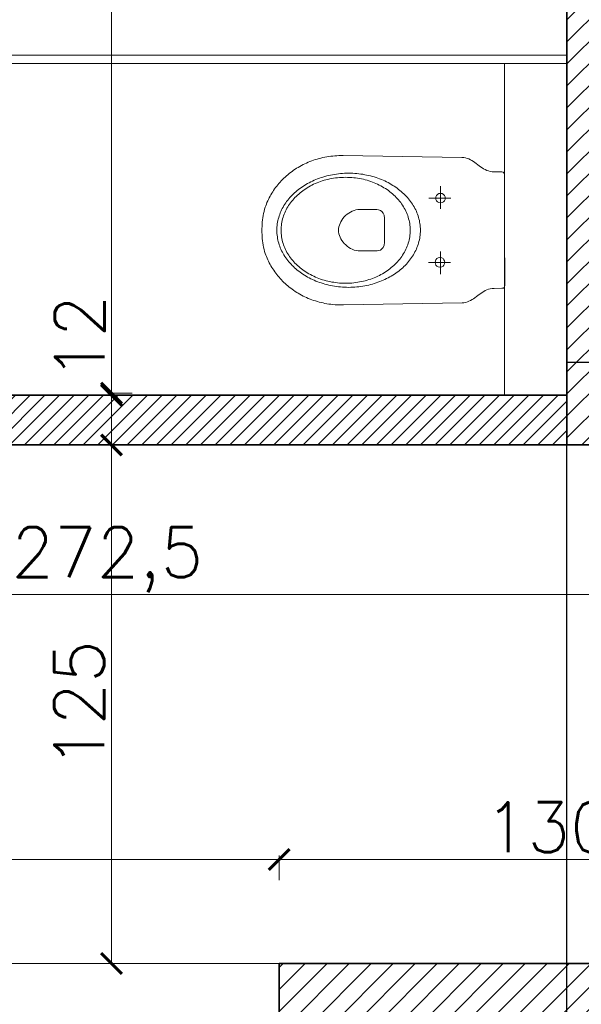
# Model space of a CAD drawing. Header units: millimetres. Extents: x -740 to 33545, y -26688 to 22494.
# Tile 126 of 256: x 10122 to 10258, y 9773 to 10010. Entities that reach past the tile are written whole.
import ezdxf
from ezdxf.lldxf.tags import DXFTag

# ---------------------------------------------------------------- set-up
doc = ezdxf.new("R2010")
doc.units = ezdxf.units.MM
doc.header["$MEASUREMENT"] = 0
doc.layers.get('Defpoints').update_dxf_attribs({"color": 252})
for name, color, linetype, lineweight in [('A_istniejące ściany', 252, 'Continuous', 35), ('A_wyposażenie', 252, 'Continuous', 9), ('A_ściany projektowane', 252, 'Continuous', 35), ('l.przerywana', 252, 'ICAD_ISO03W100', 5), ('l.widokowa', 252, 'Continuous', 15), ('l.wypełnien', 252, 'Continuous', 5), ('Nowe_820-G Rysunki Obrazki_Nr_pióra__1', 252, 'Continuous', 13), ('wymiarowanie', 252, 'Continuous', 9)]:
    doc.layers.add(name, color=color, linetype=linetype, lineweight=lineweight)
doc.styles.add('styl2', font='simplex.shx')
tags = doc.linetypes.add('ICAD_ISO03W100', pattern=[30, 12, -18]).pattern_tags.tags
tags[6:7] = [DXFTag(74, 4), DXFTag(75, 0), DXFTag(340, '0'), DXFTag(46, 1.0), DXFTag(50, 0.0), DXFTag(44, 0.0), DXFTag(45, 0.0)]
tags[4:5] = [DXFTag(74, 4), DXFTag(75, 0), DXFTag(340, '0'), DXFTag(46, 1.0), DXFTag(50, 0.0), DXFTag(44, 0.0), DXFTag(45, 0.0)]
doc.dimstyles.new('Skala 1-50', dxfattribs={"dimtxt": 12, "dimasz": 5, "dimexe": 1, "dimexo": 1, "dimgap": 1.5, "dimtad": 1, "dimdec": 1, "dimrnd": 0.5, "dimtxsty": 'styl2', "dimblk": 'ARCHTICK', "dimcen": 5, "dimadec": 0, "dimazin": 0, "dimtfac": 1, "dimtdec": 1, "dimtmove": 1, "dimatfit": 3, "dimldrblk": 'ARCHTICK', "dimfxl": 0, "dimlwd": -1, "dimlwe": -1, "dimarcsym": 0})

# ---------------------------------------------------------------- blocks, each defined once
blk = doc.blocks.new('_ArchTick')
at = {"color": 0, "linetype": 'ByBlock', "const_width": 0.15}
blk.add_lwpolyline([(-0.5, -0.5), (0.5, 0.5)], dxfattribs=at)
blk = doc.blocks.new('*D2219')
at = {"layer": 'Defpoints', "color": 0}
for p in [(10152.1, 10252.34), (10144.39, 9920.26), (10165.23, 9920.26)]:
    blk.add_point(p, dxfattribs=at)
at = {"layer": 'wymiarowanie', "color": 0}
for p, q in [((10149.39, 10252.34), (10143.39, 10252.34)), ((10144.39, 10252.34), (10144.39, 10042.8)), ((10144.39, 9920.26), (10144.39, 10013.25)), ((10149.39, 9920.26), (10143.39, 9920.26))]:
    blk.add_line(p, q, dxfattribs=at)
at = {"layer": 'wymiarowanie', "color": 0, "xscale": 5, "yscale": 5, "zscale": 5}
for p, rotation in [((10144.39, 10252.34), 90), ((10144.39, 9920.26), 270)]:
    blk.add_blockref('_ArchTick', p, dxfattribs=dict(at, rotation=rotation))
at = {"layer": 'wymiarowanie', "color": 0, "insert": (10136.59, 10028.03), "char_height": 12, "attachment_point": 5, "rotation": 90, "style": 'styl2'}
blk.add_mtext('332', dxfattribs=at)
blk = doc.blocks.new('*D2220')
at = {"layer": 'Defpoints', "color": 0}
for p in [(10165.23, 9919.76), (10144.39, 9907.76), (10155.37, 9907.76)]:
    blk.add_point(p, dxfattribs=at)
at = {"layer": 'wymiarowanie', "color": 0}
for p, q in [((10149.39, 9919.76), (10143.39, 9919.76)), ((10144.39, 9919.76), (10144.39, 9907.76)), ((10149.39, 9907.76), (10143.39, 9907.76))]:
    blk.add_line(p, q, dxfattribs=at)
at = {"layer": 'wymiarowanie', "color": 0, "xscale": 5, "yscale": 5, "zscale": 5}
for p, rotation in [((10144.39, 9919.76), 90), ((10144.39, 9907.76), 270)]:
    blk.add_blockref('_ArchTick', p, dxfattribs=dict(at, rotation=rotation))
at = {"layer": 'wymiarowanie', "color": 0, "insert": (10136.74, 9933.67), "char_height": 12, "attachment_point": 5, "rotation": 90, "style": 'styl2'}
blk.add_mtext('12', dxfattribs=at)
blk = doc.blocks.new('*D2221')
at = {"layer": 'Defpoints', "color": 0}
for p in [(10155.37, 9907.76), (10144.39, 9782.76), (10155.37, 9782.76)]:
    blk.add_point(p, dxfattribs=at)
at = {"layer": 'wymiarowanie', "color": 0}
for p, q in [((10149.39, 9907.76), (10143.39, 9907.76)), ((10144.39, 9907.76), (10144.39, 9782.76)), ((10149.39, 9782.76), (10143.39, 9782.76))]:
    blk.add_line(p, q, dxfattribs=at)
at = {"layer": 'wymiarowanie', "color": 0, "xscale": 5, "yscale": 5, "zscale": 5}
for p, rotation in [((10144.39, 9907.76), 90), ((10144.39, 9782.76), 270)]:
    blk.add_blockref('_ArchTick', p, dxfattribs=dict(at, rotation=rotation))
at = {"layer": 'wymiarowanie', "color": 0, "insert": (10136.59, 9845.26), "char_height": 12, "attachment_point": 5, "rotation": 90, "style": 'styl2'}
blk.add_mtext('125', dxfattribs=at)
blk = doc.blocks.new('*D2478')
at = {"layer": 'Defpoints', "color": 0}
for p in [(10007.19, 9907.76), (10279.59, 9907.76), (10279.59, 9871.75)]:
    blk.add_point(p, dxfattribs=at)
at = {"layer": 'wymiarowanie', "color": 0}
for p, q in [((10007.19, 9876.75), (10007.19, 9870.75)), ((10279.59, 9876.75), (10279.59, 9870.75)), ((10007.19, 9871.75), (10279.59, 9871.75))]:
    blk.add_line(p, q, dxfattribs=at)
at = {"layer": 'wymiarowanie', "color": 0, "xscale": 5, "yscale": 5, "zscale": 5, "rotation": 180}
blk.add_blockref('_ArchTick', (10007.19, 9871.75), dxfattribs=at)
at = {"layer": 'wymiarowanie', "color": 0, "xscale": 5, "yscale": 5, "zscale": 5}
blk.add_blockref('_ArchTick', (10279.59, 9871.75), dxfattribs=at)
at = {"layer": 'wymiarowanie', "color": 0, "insert": (10143.39, 9880.09), "char_height": 12, "attachment_point": 5, "style": 'styl2'}
blk.add_mtext('272,5', dxfattribs=at)
blk = doc.blocks.new('*D2655')
at = {"layer": 'Defpoints', "color": 0}
for p in [(10184.83, 9807.81), (10034.83, 9782.76), (10184.83, 9782.76)]:
    blk.add_point(p, dxfattribs=at)
at = {"layer": 'wymiarowanie', "color": 0}
for p, q in [((10034.83, 9802.81), (10034.83, 9808.81)), ((10184.83, 9802.81), (10184.83, 9808.81)), ((10034.83, 9807.81), (10184.83, 9807.81))]:
    blk.add_line(p, q, dxfattribs=at)
at = {"layer": 'wymiarowanie', "color": 0, "xscale": 5, "yscale": 5, "zscale": 5, "rotation": 180}
blk.add_blockref('_ArchTick', (10034.83, 9807.81), dxfattribs=at)
at = {"layer": 'wymiarowanie', "color": 0, "xscale": 5, "yscale": 5, "zscale": 5}
blk.add_blockref('_ArchTick', (10184.83, 9807.81), dxfattribs=at)
at = {"layer": 'wymiarowanie', "color": 0, "insert": (10084.72, 9816.69), "char_height": 12, "attachment_point": 5, "style": 'styl2'}
blk.add_mtext('150', dxfattribs=at)
blk = doc.blocks.new('*D2656')
at = {"layer": 'Defpoints', "color": 0}
for p in [(10314.77, 9807.81), (10184.83, 9782.76), (10314.77, 9782.76)]:
    blk.add_point(p, dxfattribs=at)
at = {"layer": 'wymiarowanie', "color": 0}
for p, q in [((10184.83, 9802.81), (10184.83, 9808.81)), ((10314.77, 9802.81), (10314.77, 9808.81)), ((10184.83, 9807.81), (10314.77, 9807.81))]:
    blk.add_line(p, q, dxfattribs=at)
at = {"layer": 'wymiarowanie', "color": 0, "xscale": 5, "yscale": 5, "zscale": 5, "rotation": 180}
blk.add_blockref('_ArchTick', (10184.83, 9807.81), dxfattribs=at)
at = {"layer": 'wymiarowanie', "color": 0, "xscale": 5, "yscale": 5, "zscale": 5}
blk.add_blockref('_ArchTick', (10314.77, 9807.81), dxfattribs=at)
at = {"layer": 'wymiarowanie', "color": 0, "insert": (10249.8, 9815.61), "char_height": 12, "attachment_point": 5, "style": 'styl2'}
blk.add_mtext('130', dxfattribs=at)

msp = doc.modelspace()

# ---------------------------------------------------------------- hatches: boundary and pattern name
at = {"layer": 'l.wypełnien'}
h = msp.add_hatch(dxfattribs=at)
h.set_pattern_fill('ANSI31', color=256, scale=30, style=0)
h.paths.add_polyline_path([(10179.68, 10402.52), (10279.59, 10402.52), (10279.59, 10396.52), (10273.59, 10396.52), (10273.59, 10123.69), (10279.59, 10126.48), (10279.59, 10017.29), (10316.23, 10017.29), (10316.23, 9992.74), (10279.59, 9992.74), (10279.59, 9927.76), (10254.19, 9927.76), (10254.19, 10359.34), (10179.68, 10359.34)])
h.paths.add_polyline_path([(10260.11, 10246.37), (10272.71, 10246.37), (10272.71, 10279.87), (10260.11, 10279.87)], flags=24)
h.paths.add_polyline_path([(10504.8, 10309.84), (10504.8, 10297.84), (10504.8, 10254.75), (10504.8, 10017.29), (10504.8, 9992.74), (10504.8, 9927.76), (10529.35, 9927.76), (10529.35, 10281.34), (10542.35, 10281.34), (10542.35, 10359.34), (10636.35, 10359.34), (10635.51, 10402.52), (10504.8, 10402.52), (10504.8, 10396.52)])
h.paths.add_polyline_path([(10504.8, 10396.52), (10510.8, 10396.52), (10510.8, 10309.84), (10504.8, 10309.84)], flags=16)
h.paths.add_polyline_path([(10504.8, 10392.52), (10504.8, 10309.84), (10510.8, 10309.84), (10510.8, 10396.52), (10504.8, 10396.52)], flags=0)
h.paths.add_polyline_path([(10515.95, 10326.34), (10515.95, 10347.34), (10530.35, 10347.34), (10530.35, 10326.34)], flags=16)
h.paths.add_polyline_path([(10515.95, 10347.34), (10515.95, 10326.34), (10530.35, 10326.34), (10530.35, 10347.34)], flags=0)
h.paths.add_polyline_path([(10515.95, 10297.84), (10515.95, 10293.34), (10530.35, 10293.34), (10530.35, 10314.34), (10515.95, 10314.34), (10515.95, 10309.84)], flags=16)
h.paths.add_polyline_path([(10515.95, 10297.84), (10515.95, 10309.84), (10515.95, 10314.34), (10530.35, 10314.34), (10530.35, 10293.34), (10515.95, 10293.34)], flags=0)
h.paths.add_polyline_path([(10504.8, 10254.75), (10504.8, 10297.84), (10510.8, 10297.84), (10510.8, 10254.75)], flags=16)
h.paths.add_polyline_path([(10510.8, 10254.75), (10510.8, 10297.84), (10504.8, 10297.84), (10504.8, 10259.75), (10504.8, 10254.75)], flags=0)
h.paths.add_polyline_path([(10504.8, 10297.84), (10510.8, 10297.84), (10510.8, 10309.84), (10504.8, 10309.84)], flags=16)
h.paths.add_polyline_path([(10504.8, 10309.84), (10510.8, 10309.84), (10510.8, 10297.84), (10504.8, 10297.84)], flags=0)
h.paths.add_polyline_path([(10510.8, 10309.84), (10515.95, 10309.84), (10515.95, 10297.84), (10510.8, 10297.84)], flags=16)
h.paths.add_polyline_path([(10510.84, 10326.02), (10523.45, 10326.02), (10523.45, 10359.52), (10510.84, 10359.52)], flags=8)
h.paths.add_polyline_path([(10510.84, 10326.02), (10523.45, 10326.02), (10523.45, 10359.52), (10510.84, 10359.52)], flags=8)
h.paths.add_polyline_path([(9506.72, 10359.34), (9506.72, 10402.52), (9858.19, 10402.52), (9858.19, 10359.34)])
h.paths.add_polyline_path([(10000.19, 10359.34), (10089.09, 10359.34), (10089.09, 10402.52), (10000.19, 10402.52)])
h.paths.add_polyline_path([(10273.59, 10123.69), (10273.59, 10396.52), (10279.59, 10396.52), (10279.59, 10359.34), (10279.59, 10126.48)])
h.paths.add_polyline_path([(10372.72, 9992.74), (10372.72, 10017.29), (10316.23, 10017.29), (10316.23, 9992.74)])
h.paths.add_polyline_path([(9858.19, 10359.34), (9858.19, 10402.52), (9878.19, 10402.52), (9878.19, 10359.34)])
h.paths.add_polyline_path([(10000.19, 10359.34), (10000.19, 10402.52), (9980.19, 10402.52), (9980.19, 10359.34)])
h.paths.add_polyline_path([(10279.59, 9907.76), (10279.59, 9927.76), (10254.19, 9927.76), (10254.19, 9907.76)])
h.paths.add_polyline_path([(10529.35, 9907.76), (10529.35, 9927.76), (10504.8, 9927.76), (10504.8, 9907.76)])
h.paths.add_polyline_path([(10494.8, 10017.29), (10494.8, 9992.74), (10504.8, 9992.74), (10504.8, 10017.29)])
h = msp.add_hatch(dxfattribs=at)
h.set_pattern_fill('ANSI31', color=256, scale=20, style=0)
h.paths.add_polyline_path([(9995.19, 10040.34), (9995.19, 9907.76), (10254.19, 9907.76), (10254.19, 9919.76), (10134.19, 9919.76), (10054.19, 9919.76), (10007.19, 9919.76), (10007.19, 10040.34), (10007.19, 10140.34), (9995.19, 10140.34)])
h.paths.add_polyline_path([(9995.19, 10242.34), (10007.19, 10242.34), (10007.19, 10252.34), (10057.19, 10252.34), (10057.19, 10264.34), (10007.19, 10264.34), (10007.19, 10359.34), (9995.19, 10359.34)])
h = msp.add_hatch(dxfattribs=at)
h.set_pattern_fill('ANSI31', color=256, scale=30, style=0)
h.paths.add_polyline_path([(8887.19, 10131.59), (8887.19, 9739.58), (8988.77, 9739.58), (8988.77, 9782.76), (8932.19, 9782.76), (8932.19, 10131.59), (8913.43, 10131.59), (8902.43, 10131.59)])
h.paths.add_polyline_path([(10184.83, 9782.76), (10254.19, 9782.76), (10254.19, 9762.76), (10279.59, 9762.76), (10279.59, 9782.76), (10294.77, 9782.76), (10294.77, 9739.58), (10184.83, 9739.58)])
h.paths.add_polyline_path([(9635.2, 9739.58), (9635.2, 9782.76), (9538.82, 9782.76), (9538.82, 9739.58)])
h.paths.add_polyline_path([(9189.01, 9739.58), (9189.01, 9782.76), (9138.77, 9782.76), (9138.77, 9739.58)])
h.paths.add_polyline_path([(9835.02, 9739.58), (9835.02, 9782.76), (9785.2, 9782.76), (9785.2, 9739.58)])
h.paths.add_polyline_path([(10034.83, 9739.58), (10034.83, 9782.76), (9985.02, 9782.76), (9985.02, 9739.58)])
h.paths.add_polyline_path([(9388.82, 9739.58), (9388.82, 9782.76), (9339.01, 9782.76), (9339.01, 9739.58)])
h.paths.add_polyline_path([(10301.6, 9739.58), (10314.77, 9739.58), (10314.77, 9782.76), (10294.77, 9782.76), (10294.77, 9739.58)])
h.paths.add_polyline_path([(10254.19, 9762.76), (10279.59, 9762.76), (10279.59, 9782.76), (10254.19, 9782.76)])

# ---------------------------------------------------------------- linework, layer by layer
at = {"layer": 'A_istniejące ściany'}
for points in [[(10254.19, 10359.34), (10254.19, 9907.76)], [(10279.59, 9782.76), (10184.83, 9782.76)], [(10184.83, 9782.76), (10184.83, 9739.58)]]:
    msp.add_lwpolyline(points, dxfattribs=at)
at = {"layer": 'A_wyposażenie', "linetype": 'Continuous', "lineweight": 15}
msp.add_lwpolyline([(10239.19, 9999.76), (10239.19, 9919.76)], dxfattribs=at)
at = {"layer": 'A_wyposażenie'}
for points in [[(10180.67, 9959.51), (10180.67, 9959.98), (10180.69, 9960.47), (10180.71, 9960.98), (10180.75, 9961.5), (10180.8, 9962.02), (10180.87, 9962.55), (10180.95, 9963.07), (10181.05, 9963.59), (10181.17, 9964.09), (10181.3, 9964.59), (10181.45, 9965.07), (10181.59, 9965.45), (10181.73, 9965.84), (10181.89, 9966.22), (10182.06, 9966.6), (10182.24, 9966.98), (10182.42, 9967.35), (10182.62, 9967.71), (10182.82, 9968.08), (10183.03, 9968.44), (10183.26, 9968.79), (10183.49, 9969.14), (10183.73, 9969.49), (10183.97, 9969.83), (10184.23, 9970.16), (10184.5, 9970.49), (10184.77, 9970.82), (10185.05, 9971.14), (10185.34, 9971.45), (10185.64, 9971.76), (10185.94, 9972.06), (10186.26, 9972.35), (10186.58, 9972.64), (10186.91, 9972.92), (10187.24, 9973.2), (10187.58, 9973.47), (10187.93, 9973.73), (10188.29, 9973.98), (10188.66, 9974.23), (10189.03, 9974.47), (10189.41, 9974.7), (10189.79, 9974.93), (10190.18, 9975.14), (10190.58, 9975.35), (10190.99, 9975.55), (10191.4, 9975.74), (10191.81, 9975.92), (10192.24, 9976.1), (10192.67, 9976.26), (10193.1, 9976.42), (10193.54, 9976.56), (10193.99, 9976.7), (10194.44, 9976.82), (10194.9, 9976.94), (10195.36, 9977.05), (10195.83, 9977.15), (10196.31, 9977.23), (10196.78, 9977.31), (10197.27, 9977.37), (10197.76, 9977.43), (10198.25, 9977.47), (10198.75, 9977.5), (10199.25, 9977.52), (10199.76, 9977.53), (10200.27, 9977.53), (10200.27, 9977.53), (10228.9, 9977.1), (10229.34, 9977.07), (10229.76, 9976.99), (10230.16, 9976.87), (10230.55, 9976.72), (10230.93, 9976.53), (10231.29, 9976.32), (10231.65, 9976.09), (10232, 9975.85), (10232.35, 9975.6), (10232.69, 9975.34), (10233.04, 9975.08), (10233.39, 9974.82), (10233.75, 9974.58), (10234.11, 9974.35), (10234.49, 9974.15), (10234.88, 9973.97), (10235.28, 9973.82), (10235.71, 9973.71), (10236.15, 9973.63), (10236.62, 9973.61), (10238.5, 9973.6), (10238.87, 9973.54), (10239.1, 9973.3), (10239.17, 9972.79), (10239.19, 9959.57), (10239.2, 9946.34), (10239.13, 9945.84), (10238.9, 9945.6), (10238.52, 9945.53), (10236.65, 9945.52), (10236.18, 9945.5), (10235.74, 9945.43), (10235.31, 9945.31), (10234.91, 9945.16), (10234.52, 9944.98), (10234.14, 9944.77), (10233.78, 9944.54), (10233.42, 9944.3), (10233.07, 9944.05), (10232.72, 9943.79), (10232.38, 9943.53), (10232.03, 9943.27), (10231.68, 9943.03), (10231.33, 9942.8), (10230.96, 9942.59), (10230.59, 9942.4), (10230.2, 9942.25), (10229.8, 9942.13), (10229.38, 9942.05), (10228.93, 9942.02), (10200.31, 9941.52), (10199.8, 9941.52), (10199.29, 9941.53), (10198.79, 9941.55), (10198.29, 9941.58), (10197.79, 9941.62), (10197.31, 9941.68), (10196.82, 9941.74), (10196.34, 9941.81), (10195.87, 9941.9), (10195.4, 9942), (10194.94, 9942.1), (10194.48, 9942.22), (10194.03, 9942.34), (10193.58, 9942.48), (10193.14, 9942.62), (10192.7, 9942.78), (10192.27, 9942.94), (10191.85, 9943.11), (10191.43, 9943.3), (10191.02, 9943.49), (10190.62, 9943.68), (10190.22, 9943.89), (10189.83, 9944.11), (10189.44, 9944.33), (10189.06, 9944.56), (10188.69, 9944.8), (10188.32, 9945.05), (10187.97, 9945.3), (10187.61, 9945.56), (10187.27, 9945.83), (10186.93, 9946.1), (10186.61, 9946.38), (10186.28, 9946.67), (10185.97, 9946.97), (10185.66, 9947.27), (10185.37, 9947.57), (10185.08, 9947.89), (10184.79, 9948.21), (10184.52, 9948.53), (10184.25, 9948.86), (10184, 9949.19), (10183.75, 9949.53), (10183.51, 9949.88), (10183.28, 9950.23), (10183.05, 9950.58), (10182.84, 9950.94), (10182.63, 9951.3), (10182.44, 9951.67), (10182.25, 9952.04), (10182.07, 9952.41), (10181.91, 9952.79), (10181.75, 9953.17), (10181.6, 9953.56), (10181.46, 9953.95), (10181.46, 9953.95), (10181.31, 9954.43), (10181.18, 9954.92), (10181.06, 9955.43), (10180.96, 9955.94), (10180.88, 9956.47), (10180.81, 9956.99), (10180.76, 9957.51), (10180.72, 9958.03), (10180.69, 9958.54), (10180.67, 9959.03), (10180.67, 9959.51)], [(10218.88, 9959.55), (10218.87, 9959.94), (10218.85, 9960.34), (10218.82, 9960.73), (10218.77, 9961.12), (10218.7, 9961.5), (10218.63, 9961.89), (10218.54, 9962.27), (10218.44, 9962.64), (10218.32, 9963.01), (10218.19, 9963.38), (10218.05, 9963.74), (10217.9, 9964.1), (10217.74, 9964.45), (10217.56, 9964.8), (10217.37, 9965.15), (10217.17, 9965.49), (10216.96, 9965.82), (10216.74, 9966.15), (10216.51, 9966.48), (10216.26, 9966.8), (10216.01, 9967.11), (10215.75, 9967.42), (10215.47, 9967.72), (10215.19, 9968.01), (10214.89, 9968.3), (10214.59, 9968.58), (10214.28, 9968.86), (10213.96, 9969.13), (10213.63, 9969.39), (10213.29, 9969.64), (10212.94, 9969.89), (10212.59, 9970.13), (10212.22, 9970.36), (10211.85, 9970.59), (10211.47, 9970.81), (10211.08, 9971.02), (10210.69, 9971.22), (10210.29, 9971.41), (10209.88, 9971.59), (10209.46, 9971.77), (10209.04, 9971.94), (10208.61, 9972.09), (10208.18, 9972.24), (10207.74, 9972.38), (10207.29, 9972.51), (10206.84, 9972.63), (10206.38, 9972.74), (10205.92, 9972.84), (10205.46, 9972.93), (10204.98, 9973.02), (10204.51, 9973.09), (10204.03, 9973.15), (10203.54, 9973.19), (10203.05, 9973.23), (10202.56, 9973.26), (10202.06, 9973.28), (10201.56, 9973.28), (10201.56, 9973.28), (10201.06, 9973.28), (10200.57, 9973.26), (10200.07, 9973.23), (10199.58, 9973.19), (10199.1, 9973.14), (10198.62, 9973.08), (10198.14, 9973.01), (10197.67, 9972.93), (10197.2, 9972.83), (10196.74, 9972.73), (10196.28, 9972.62), (10195.83, 9972.5), (10195.39, 9972.37), (10194.95, 9972.23), (10194.51, 9972.08), (10194.09, 9971.92), (10193.67, 9971.75), (10193.25, 9971.58), (10192.84, 9971.39), (10192.44, 9971.2), (10192.05, 9971), (10191.66, 9970.79), (10191.28, 9970.57), (10190.91, 9970.34), (10190.55, 9970.11), (10190.19, 9969.87), (10189.84, 9969.62), (10189.51, 9969.36), (10189.18, 9969.1), (10188.86, 9968.83), (10188.54, 9968.56), (10188.24, 9968.27), (10187.95, 9967.98), (10187.67, 9967.69), (10187.39, 9967.39), (10187.13, 9967.08), (10186.88, 9966.76), (10186.63, 9966.45), (10186.4, 9966.12), (10186.18, 9965.79), (10185.97, 9965.46), (10185.77, 9965.11), (10185.58, 9964.77), (10185.41, 9964.42), (10185.25, 9964.07), (10185.09, 9963.71), (10184.95, 9963.34), (10184.83, 9962.98), (10184.71, 9962.6), (10184.61, 9962.23), (10184.52, 9961.85), (10184.45, 9961.47), (10184.38, 9961.08), (10184.34, 9960.69), (10184.3, 9960.3), (10184.28, 9959.91), (10184.27, 9959.51), (10184.27, 9959.51), (10184.28, 9959.11), (10184.3, 9958.72), (10184.34, 9958.33), (10184.39, 9957.94), (10184.45, 9957.55), (10184.53, 9957.17), (10184.62, 9956.79), (10184.72, 9956.42), (10184.83, 9956.05), (10184.96, 9955.68), (10185.1, 9955.32), (10185.25, 9954.96), (10185.42, 9954.6), (10185.6, 9954.25), (10185.78, 9953.91), (10185.98, 9953.57), (10186.19, 9953.23), (10186.42, 9952.9), (10186.65, 9952.58), (10186.89, 9952.26), (10187.15, 9951.95), (10187.41, 9951.64), (10187.68, 9951.34), (10187.97, 9951.05), (10188.26, 9950.76), (10188.56, 9950.47), (10188.88, 9950.2), (10189.2, 9949.93), (10189.53, 9949.67), (10189.87, 9949.41), (10190.21, 9949.17), (10190.57, 9948.93), (10190.93, 9948.69), (10191.31, 9948.47), (10191.68, 9948.25), (10192.07, 9948.04), (10192.47, 9947.84), (10192.87, 9947.65), (10193.28, 9947.46), (10193.69, 9947.29), (10194.11, 9947.12), (10194.54, 9946.96), (10194.98, 9946.82), (10195.42, 9946.68), (10195.86, 9946.55), (10196.31, 9946.43), (10196.77, 9946.31), (10197.23, 9946.21), (10197.7, 9946.12), (10198.17, 9946.04), (10198.65, 9945.97), (10199.13, 9945.91), (10199.61, 9945.86), (10200.1, 9945.82), (10200.6, 9945.8), (10201.09, 9945.78), (10201.59, 9945.77), (10201.59, 9945.77), (10202.09, 9945.78), (10202.59, 9945.8), (10203.08, 9945.83), (10203.57, 9945.87), (10204.06, 9945.92), (10204.54, 9945.98), (10205.01, 9946.05), (10205.48, 9946.13), (10205.95, 9946.22), (10206.41, 9946.32), (10206.87, 9946.44), (10207.32, 9946.56), (10207.77, 9946.69), (10208.21, 9946.83), (10208.64, 9946.98), (10209.07, 9947.14), (10209.49, 9947.31), (10209.9, 9947.48), (10210.31, 9947.67), (10210.71, 9947.86), (10211.11, 9948.06), (10211.49, 9948.27), (10211.87, 9948.49), (10212.24, 9948.72), (10212.61, 9948.95), (10212.96, 9949.19), (10213.31, 9949.44), (10213.65, 9949.69), (10213.98, 9949.96), (10214.3, 9950.23), (10214.61, 9950.5), (10214.91, 9950.78), (10215.21, 9951.07), (10215.49, 9951.37), (10215.76, 9951.67), (10216.03, 9951.98), (10216.28, 9952.29), (10216.52, 9952.61), (10216.75, 9952.94), (10216.97, 9953.27), (10217.18, 9953.6), (10217.38, 9953.94), (10217.57, 9954.29), (10217.75, 9954.64), (10217.91, 9954.99), (10218.06, 9955.35), (10218.2, 9955.71), (10218.33, 9956.08), (10218.44, 9956.45), (10218.54, 9956.83), (10218.63, 9957.21), (10218.71, 9957.59), (10218.77, 9957.97), (10218.82, 9958.36), (10218.85, 9958.75), (10218.88, 9959.15), (10218.88, 9959.55)], [(10216.42, 9959.54), (10216.41, 9959.95), (10216.39, 9960.35), (10216.35, 9960.75), (10216.3, 9961.14), (10216.23, 9961.53), (10216.15, 9961.92), (10216.05, 9962.3), (10215.94, 9962.68), (10215.82, 9963.06), (10215.68, 9963.43), (10215.53, 9963.79), (10215.37, 9964.15), (10215.19, 9964.51), (10215, 9964.86), (10214.8, 9965.2), (10214.59, 9965.54), (10214.36, 9965.87), (10214.13, 9966.2), (10213.88, 9966.52), (10213.62, 9966.83), (10213.35, 9967.14), (10213.07, 9967.44), (10212.78, 9967.73), (10212.48, 9968.01), (10212.16, 9968.29), (10211.84, 9968.56), (10211.51, 9968.83), (10211.17, 9969.08), (10210.83, 9969.33), (10210.47, 9969.56), (10210.1, 9969.79), (10209.73, 9970.02), (10209.34, 9970.23), (10208.95, 9970.43), (10208.56, 9970.62), (10208.15, 9970.81), (10207.74, 9970.98), (10207.32, 9971.15), (10206.89, 9971.3), (10206.46, 9971.44), (10206.02, 9971.58), (10205.58, 9971.7), (10205.12, 9971.81), (10204.67, 9971.91), (10204.21, 9972), (10203.74, 9972.08), (10203.27, 9972.15), (10202.79, 9972.2), (10202.31, 9972.24), (10201.82, 9972.27), (10201.34, 9972.29), (10200.84, 9972.3), (10200.84, 9972.3), (10200.35, 9972.29), (10199.86, 9972.27), (10199.38, 9972.24), (10198.89, 9972.2), (10198.42, 9972.14), (10197.95, 9972.07), (10197.48, 9971.99), (10197.02, 9971.9), (10196.56, 9971.8), (10196.11, 9971.69), (10195.67, 9971.57), (10195.23, 9971.43), (10194.79, 9971.29), (10194.37, 9971.13), (10193.95, 9970.97), (10193.54, 9970.79), (10193.13, 9970.61), (10192.73, 9970.41), (10192.34, 9970.21), (10191.96, 9970), (10191.59, 9969.77), (10191.22, 9969.54), (10190.87, 9969.31), (10190.52, 9969.06), (10190.18, 9968.8), (10189.85, 9968.54), (10189.53, 9968.27), (10189.22, 9967.99), (10188.92, 9967.7), (10188.63, 9967.41), (10188.35, 9967.11), (10188.08, 9966.8), (10187.82, 9966.49), (10187.57, 9966.17), (10187.34, 9965.84), (10187.11, 9965.51), (10186.9, 9965.17), (10186.7, 9964.83), (10186.51, 9964.48), (10186.34, 9964.12), (10186.17, 9963.76), (10186.02, 9963.39), (10185.89, 9963.02), (10185.76, 9962.65), (10185.65, 9962.27), (10185.56, 9961.89), (10185.48, 9961.5), (10185.41, 9961.11), (10185.36, 9960.71), (10185.32, 9960.32), (10185.3, 9959.92), (10185.29, 9959.51), (10185.29, 9959.51), (10185.3, 9959.11), (10185.32, 9958.71), (10185.36, 9958.31), (10185.41, 9957.91), (10185.48, 9957.52), (10185.56, 9957.13), (10185.66, 9956.75), (10185.77, 9956.37), (10185.89, 9956), (10186.03, 9955.63), (10186.18, 9955.26), (10186.35, 9954.9), (10186.52, 9954.55), (10186.71, 9954.2), (10186.91, 9953.86), (10187.13, 9953.52), (10187.35, 9953.19), (10187.59, 9952.86), (10187.83, 9952.54), (10188.09, 9952.23), (10188.36, 9951.92), (10188.64, 9951.62), (10188.93, 9951.33), (10189.24, 9951.04), (10189.55, 9950.76), (10189.87, 9950.49), (10190.2, 9950.23), (10190.54, 9949.97), (10190.89, 9949.73), (10191.24, 9949.49), (10191.61, 9949.26), (10191.98, 9949.04), (10192.37, 9948.83), (10192.76, 9948.63), (10193.16, 9948.43), (10193.56, 9948.25), (10193.97, 9948.07), (10194.39, 9947.91), (10194.82, 9947.76), (10195.25, 9947.61), (10195.69, 9947.48), (10196.14, 9947.36), (10196.59, 9947.24), (10197.04, 9947.14), (10197.51, 9947.05), (10197.97, 9946.98), (10198.45, 9946.91), (10198.92, 9946.85), (10199.4, 9946.81), (10199.89, 9946.78), (10200.38, 9946.76), (10200.87, 9946.76), (10200.87, 9946.76), (10201.36, 9946.76), (10201.85, 9946.78), (10202.34, 9946.81), (10202.82, 9946.86), (10203.29, 9946.91), (10203.77, 9946.98), (10204.23, 9947.06), (10204.69, 9947.15), (10205.15, 9947.25), (10205.6, 9947.37), (10206.05, 9947.49), (10206.48, 9947.62), (10206.92, 9947.77), (10207.34, 9947.92), (10207.76, 9948.09), (10208.17, 9948.26), (10208.58, 9948.45), (10208.98, 9948.64), (10209.37, 9948.85), (10209.75, 9949.06), (10210.12, 9949.28), (10210.49, 9949.51), (10210.85, 9949.75), (10211.19, 9950), (10211.53, 9950.25), (10211.86, 9950.52), (10212.18, 9950.79), (10212.49, 9951.07), (10212.79, 9951.35), (10213.08, 9951.65), (10213.36, 9951.95), (10213.63, 9952.25), (10213.89, 9952.57), (10214.14, 9952.89), (10214.38, 9953.21), (10214.6, 9953.55), (10214.81, 9953.89), (10215.01, 9954.23), (10215.2, 9954.58), (10215.38, 9954.94), (10215.54, 9955.3), (10215.69, 9955.66), (10215.82, 9956.03), (10215.95, 9956.41), (10216.06, 9956.78), (10216.15, 9957.17), (10216.23, 9957.55), (10216.3, 9957.95), (10216.35, 9958.34), (10216.39, 9958.74), (10216.41, 9959.14), (10216.42, 9959.54)], [(10223.74, 9968.43), (10223.32, 9968.37), (10223, 9968.19), (10222.77, 9967.93), (10222.63, 9967.62), (10222.59, 9967.28), (10222.63, 9966.94), (10222.77, 9966.63), (10223, 9966.37), (10223.32, 9966.2), (10223.74, 9966.13), (10224.15, 9966.19), (10224.47, 9966.37), (10224.7, 9966.63), (10224.84, 9966.94), (10224.89, 9967.28), (10224.84, 9967.62), (10224.7, 9967.93), (10224.47, 9968.19), (10224.15, 9968.37), (10223.74, 9968.43)], [(10210.23, 9959.76), (10210.23, 9962.46), (10210.14, 9963.15), (10209.92, 9963.67), (10209.6, 9964.05), (10209.22, 9964.29), (10208.8, 9964.44), (10208.4, 9964.51), (10208.05, 9964.52), (10204.29, 9964.53), (10203.81, 9964.5), (10203.33, 9964.42), (10202.88, 9964.29), (10202.43, 9964.12), (10202, 9963.91), (10201.6, 9963.66), (10201.21, 9963.38), (10200.85, 9963.06), (10200.52, 9962.73), (10200.21, 9962.37), (10199.94, 9961.99), (10199.71, 9961.59), (10199.51, 9961.19), (10199.35, 9960.78), (10199.24, 9960.36), (10199.16, 9959.94), (10199.14, 9959.53), (10199.16, 9959.12), (10199.24, 9958.7), (10199.35, 9958.28), (10199.51, 9957.87), (10199.72, 9957.46), (10199.95, 9957.07), (10200.23, 9956.69), (10200.53, 9956.33), (10200.87, 9955.99), (10201.23, 9955.68), (10201.62, 9955.4), (10202.03, 9955.15), (10202.46, 9954.94), (10202.9, 9954.77), (10203.37, 9954.64), (10203.84, 9954.56), (10204.33, 9954.54), (10208.08, 9954.54), (10208.43, 9954.56), (10208.82, 9954.63), (10209.23, 9954.77), (10209.61, 9955.02), (10209.93, 9955.4), (10210.15, 9955.92), (10210.23, 9956.61)], [(10223.6, 9950.64), (10223.18, 9950.7), (10222.86, 9950.88), (10222.63, 9951.14), (10222.49, 9951.45), (10222.45, 9951.79), (10222.49, 9952.13), (10222.63, 9952.44), (10222.86, 9952.7), (10223.18, 9952.87), (10223.6, 9952.94), (10224.01, 9952.88), (10224.33, 9952.7), (10224.56, 9952.44), (10224.7, 9952.13), (10224.75, 9951.79), (10224.7, 9951.45), (10224.56, 9951.14), (10224.33, 9950.88), (10224.01, 9950.7), (10223.6, 9950.64)]]:
    msp.add_lwpolyline(points, close=True, dxfattribs=at)
for points in [[(10223.73, 9964.68), (10223.74, 9970.13)], [(10226.25, 9967.28), (10220.94, 9967.28)], [(10223.73, 9954.39), (10223.74, 9948.94)], [(10226.11, 9951.79), (10220.8, 9951.79)]]:
    msp.add_lwpolyline(points, dxfattribs=at)
at = {"layer": 'A_wyposażenie', "linetype": 'Continuous'}
msp.add_lwpolyline([(10254.19, 9917.38), (10254.19, 9907.22)], dxfattribs=at)
at = {"layer": 'A_ściany projektowane'}
for points in [[(10254.19, 9919.76), (10007.19, 9919.76)], [(10279.59, 9907.76), (10007.19, 9907.76)]]:
    msp.add_lwpolyline(points, dxfattribs=at)
at = {"layer": 'l.przerywana', "lineweight": 30, "ltscale": 0.3}
msp.add_lwpolyline([(10254.19, 9927.76), (10279.59, 9927.76), (10279.59, 9762.76), (10254.19, 9762.76)], close=True, dxfattribs=at)
at = {"layer": 'l.widokowa'}
for p, q in [((10104.19, 10001.76), (10254.19, 10001.76)), ((10107.52, 9999.76), (10254.19, 9999.76))]:
    msp.add_line(p, q, dxfattribs=at)
at = {"layer": 'Nowe_820-G Rysunki Obrazki_Nr_pióra__1', "linetype": 'Continuous', "lineweight": 13}
msp.add_lwpolyline([(10033.21, 9782.76), (10186.45, 9782.76)], dxfattribs=at)

# ---------------------------------------------------------------- dimensions: what is measured, and where the dimension line sits
at = {"layer": 'wymiarowanie'}
for base, p1, p2, picture, middle in [((10144.39, 9920.26), (10152.1, 10252.34), (10165.23, 9920.26), '*D2219', (10144.39, 10028.03)), ((10144.39, 9907.76), (10165.23, 9919.76), (10155.37, 9907.76), '*D2220', (10144.39, 9933.67))]:
    dim = msp.add_linear_dim(base=base, p1=p1, p2=p2, angle=90, dimstyle='Skala 1-50', dxfattribs=at)
    dim.commit()
    dim.dimension.update_dxf_attribs({"geometry": picture, "text_midpoint": middle, "dimtype": 160})
dim = msp.add_linear_dim(base=(10144.39, 9782.76), p1=(10155.37, 9907.76), p2=(10155.37, 9782.76), angle=90, dimstyle='Skala 1-50', dxfattribs=at)
dim.commit()
dim.dimension.update_dxf_attribs({"geometry": '*D2221', "text_midpoint": (10136.59, 9845.26)})
for base, p1, p2, picture, middle in [((10279.59, 9871.75), (10007.19, 9907.76), (10279.59, 9907.76), '*D2478', (10143.39, 9880.09)), ((10314.77, 9807.81), (10184.83, 9782.76), (10314.77, 9782.76), '*D2656', (10249.8, 9815.61))]:
    dim = msp.add_linear_dim(base=base, p1=p1, p2=p2, dimstyle='Skala 1-50', dxfattribs=at)
    dim.commit()
    dim.dimension.update_dxf_attribs({"geometry": picture, "text_midpoint": middle})
dim = msp.add_linear_dim(base=(10184.83, 9807.81), p1=(10034.83, 9782.76), p2=(10184.83, 9782.76), dimstyle='Skala 1-50', dxfattribs=at)
dim.commit()
dim.dimension.update_dxf_attribs({"geometry": '*D2655', "text_midpoint": (10084.72, 9808.89), "dimtype": 160})

doc.saveas('drawing.dxf')
